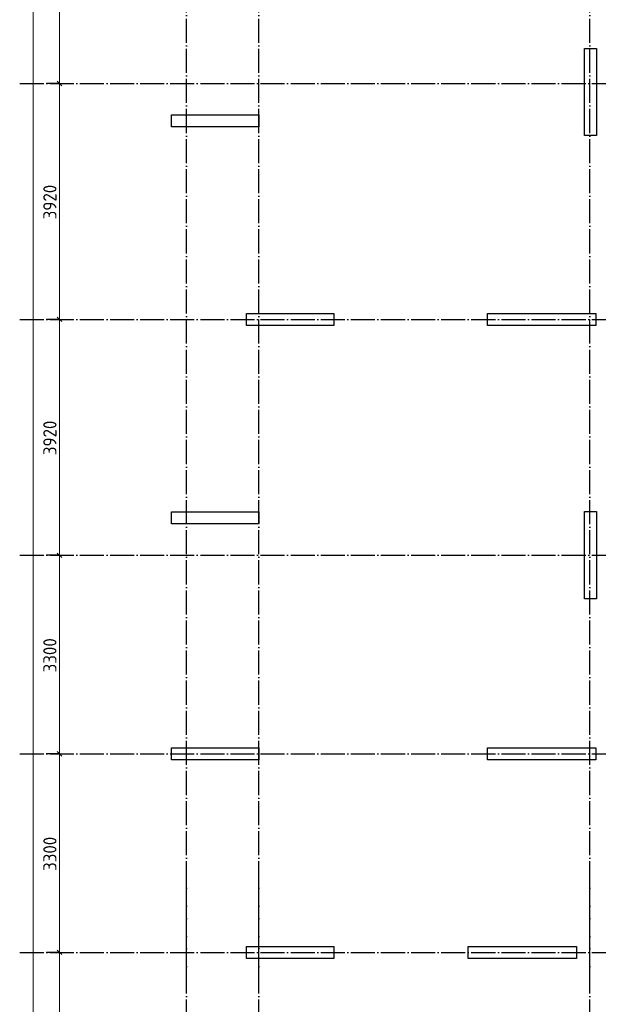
# Model space of a CAD drawing. Header units: millimetres. Extents: x -49773 to 2322955, y -3321 to 58485.
# Tile 206 of 256: x 885436 to 895046, y 33058 to 49422. Entities that reach past the tile are written whole.
import ezdxf

# ---------------------------------------------------------------- set-up
doc = ezdxf.new("R2010")
doc.units = ezdxf.units.MM
doc.linetypes.add('______11', pattern=[500, 400, -50, 0, -50])
doc.linetypes.add('______5', pattern=[1100, 800, -100, 100, -100])
doc.layers.add('Осевая линия_ общее', color=7, linetype='______5', lineweight=13, true_color=0xa0a0a0)
doc.layers.add('Размерная линия_ общее', color=7, linetype='Continuous', lineweight=13)
doc.styles.add('ISOCPEUR', font='txt')

msp = doc.modelspace()

# ---------------------------------------------------------------- linework, layer by layer
at = {"color": 7, "linetype": 'Continuous', "lineweight": 25, "transparency": 33554687}
for p, q in [((894815.6, 47496.2), (894815.6, 48946.2)), ((894815.6, 48946.2), (895015.6, 48946.2)), ((895015.6, 48946.2), (895015.6, 47496.2)), ((887955.6, 47641.2), (887955.6, 47841.2)), ((887955.6, 47841.2), (889405.6, 47841.2)), ((889405.6, 47841.2), (889405.6, 47641.2)), ((889405.6, 47641.2), (887955.6, 47641.2)), ((895015.6, 47496.2), (894815.6, 47496.2)), ((889205.6, 44341.2), (889205.6, 44541.2)), ((889205.6, 44541.2), (890655.6, 44541.2)), ((890655.6, 44541.2), (890655.6, 44341.2)), ((893205.6, 44341.2), (893205.6, 44541.2)), ((893205.6, 44541.2), (895005.6, 44541.2)), ((895005.6, 44541.2), (895005.6, 44341.2)), ((890655.6, 44341.2), (889205.6, 44341.2)), ((895005.6, 44341.2), (893205.6, 44341.2)), ((887955.6, 41041.2), (887955.6, 41241.2)), ((887955.6, 41241.2), (889405.6, 41241.2)), ((889405.6, 41241.2), (889405.6, 41041.2)), ((894815.6, 39796.2), (894815.6, 41246.2)), ((894815.6, 41246.2), (895015.6, 41246.2)), ((895015.6, 41246.2), (895015.6, 39796.2)), ((889405.6, 41041.2), (887955.6, 41041.2)), ((895015.6, 39796.2), (894815.6, 39796.2)), ((887955.6, 37121.2), (887955.6, 37321.2)), ((887955.6, 37321.2), (889405.6, 37321.2)), ((889405.6, 37321.2), (889405.6, 37121.2)), ((893205.6, 37121.2), (893205.6, 37321.2)), ((893205.6, 37321.2), (895005.6, 37321.2)), ((895005.6, 37321.2), (895005.6, 37121.2)), ((889405.6, 37121.2), (887955.6, 37121.2)), ((895005.6, 37121.2), (893205.6, 37121.2)), ((889205.6, 33821.2), (889205.6, 34021.2)), ((889205.6, 33821.2), (889205.6, 34021.2)), ((889205.6, 34021.2), (890655.6, 34021.2)), ((889205.6, 34021.2), (890655.6, 34021.2)), ((890655.6, 34021.2), (890655.6, 33821.2)), ((890655.6, 34021.2), (890655.6, 33821.2)), ((892885.6, 33821.2), (892885.6, 34021.2)), ((892885.6, 33821.2), (892885.6, 34021.2)), ((892885.6, 34021.2), (894685.6, 34021.2)), ((892885.6, 34021.2), (894685.6, 34021.2)), ((894685.6, 34021.2), (894685.6, 33821.2)), ((894685.6, 34021.2), (894685.6, 33821.2)), ((890655.6, 33821.2), (889205.6, 33821.2)), ((890655.6, 33821.2), (889205.6, 33821.2)), ((894685.6, 33821.2), (892885.6, 33821.2)), ((894685.6, 33821.2), (892885.6, 33821.2))]:
    msp.add_line(p, q, dxfattribs=at)
at = {"layer": 'Осевая линия_ общее', "color": 253, "linetype": '______11', "lineweight": -3, "true_color": 0xa0a0a0, "transparency": 33554687}
for p, q in [((888205.6, 33536.2), (888205.6, 56311.2)), ((889405.6, 33536.2), (889405.6, 56311.2)), ((894905.6, 33536.2), (894905.6, 56311.2)), ((885435.6, 48361.2), (906775.6, 48361.2)), ((885435.6, 44441.2), (906775.6, 44441.2)), ((885435.6, 40521.2), (906775.6, 40521.2)), ((885435.6, 37221.2), (902675.6, 37221.2)), ((888205.6, 6231.2), (888205.6, 35129.1)), ((889405.6, 6231.2), (889405.6, 35129.1)), ((894905.6, 6231.2), (894905.6, 35129.1)), ((885435.6, 33921.2), (902675.6, 33921.2)), ((885435.6, 33921.2), (902675.6, 33921.2))]:
    msp.add_line(p, q, dxfattribs=at)
at = {"layer": 'Размерная линия_ общее', "color": 7, "linetype": 'Continuous', "lineweight": 13, "transparency": 33554687}
for p, q in [((885661.3, 33536.2), (885661.3, 55311.2)), ((886096.9, 48361.2), (886096.9, 51661.2)), ((886096.9, 44441.2), (886096.9, 48361.2)), ((886096.9, 40521.2), (886096.9, 44441.2)), ((886096.9, 37221.2), (886096.9, 40521.2)), ((886096.9, 33921.2), (886096.9, 37221.2)), ((886096.9, 33921.2), (886096.9, 35129.1)), ((886096.9, 30621.2), (886096.9, 33921.2)), ((886096.9, 33536.2), (886096.9, 33921.2))]:
    msp.add_line(p, q, dxfattribs=at)
at = {"layer": 'Размерная линия_ общее', "color": 253, "linetype": 'Continuous', "lineweight": -3, "true_color": 0xa0a0a0, "transparency": 33554687}
for p, q in [((886096.9, 48361.2), (885971.9, 48361.2)), ((886096.9, 48361.2), (886221.9, 48361.2)), ((886096.9, 44441.2), (885971.9, 44441.2)), ((886096.9, 44441.2), (886221.9, 44441.2)), ((886096.9, 40521.2), (885971.9, 40521.2)), ((886096.9, 40521.2), (886221.9, 40521.2)), ((886096.9, 37221.2), (885971.9, 37221.2)), ((886096.9, 37221.2), (886221.9, 37221.2)), ((886096.9, 33921.2), (885971.9, 33921.2)), ((886096.9, 33921.2), (885971.9, 33921.2)), ((886096.9, 33921.2), (886221.9, 33921.2)), ((886096.9, 33921.2), (886221.9, 33921.2))]:
    msp.add_line(p, q, dxfattribs=at)
at = {"layer": 'Размерная линия_ общее', "color": 7, "linetype": 'Continuous', "lineweight": 25, "transparency": 33554687}
for p, q in [((886134.4, 48323.7), (886059.4, 48398.7)), ((886134.4, 44403.7), (886059.4, 44478.7)), ((886134.4, 40483.7), (886059.4, 40558.7)), ((886134.4, 37183.7), (886059.4, 37258.7)), ((886134.4, 33883.7), (886059.4, 33958.7)), ((886134.4, 33883.7), (886059.4, 33958.7))]:
    msp.add_line(p, q, dxfattribs=at)
at = {"layer": 'Размерная линия_ общее', "color": 253, "linetype": 'Continuous', "lineweight": -3, "true_color": 0xa0a0a0, "transparency": 33554687}
for points in [[(886096.9, 48361.2), (886079.9, 48361.2), (886079.9, 48361.2), (886079.9, 48361.2), (886079.9, 48361.2), (885881.8, 48361.2)], [(886096.9, 44441.2), (886079.9, 44441.2), (886079.9, 44441.2), (886079.9, 44441.2), (886079.9, 44441.2), (886079.9, 44441.2), (886079.9, 44441.2), (885881.8, 44441.2)], [(886096.9, 40521.2), (886079.9, 40521.2), (886079.9, 40521.2), (886079.9, 40521.2), (886079.9, 40521.2), (886079.9, 40521.2), (886079.9, 40521.2), (886079.9, 40521.2), (886079.9, 40521.2), (885881.8, 40521.2)], [(886096.9, 37221.2), (886079.9, 37221.2), (886079.9, 37221.2), (886079.9, 37221.2), (886079.9, 37221.2), (886079.9, 37221.2), (886079.9, 37221.2), (886079.9, 37221.2), (886079.9, 37221.2), (886079.9, 37221.2), (886079.9, 37221.2), (885881.8, 37221.2)], [(886096.9, 33921.2), (886079.9, 33921.2), (886079.9, 33921.2), (886079.9, 33921.2), (886079.9, 33921.2), (886079.9, 33921.2), (886079.9, 33921.2), (886079.9, 33921.2), (886079.9, 33921.2), (886079.9, 33921.2), (886079.9, 33921.2), (886079.9, 33921.2), (886079.9, 33921.2), (885881.8, 33921.2)], [(886096.9, 33921.2), (886079.9, 33921.2), (886079.9, 33921.2), (886079.9, 33921.2), (886079.9, 33921.2), (886079.9, 33921.2), (886079.9, 33921.2), (886079.9, 33921.2), (886079.9, 33921.2), (886079.9, 33921.2), (886079.9, 33921.2), (886079.9, 33921.2), (886079.9, 33921.2), (885992.6, 33921.2), (885992.6, 33921.2), (885881.8, 33921.2)]]:
    msp.add_lwpolyline(points, dxfattribs=at)
at = {"layer": 'Размерная линия_ общее', "color": 7, "linetype": 'Continuous', "lineweight": 13, "transparency": 33554687}
msp.add_lwpolyline([(885661.3, 8821.2), (885661.3, 31564.8), (885661.3, 31564.8), (885661.3, 35129.1)], dxfattribs=at)

# ---------------------------------------------------------------- texts
at = {"layer": 'Размерная линия_ общее', "color": 7, "linetype": 'Continuous', "lineweight": 25, "transparency": 33554687, "char_height": 220, "attachment_point": 7, "rotation": 90, "style": 'ISOCPEUR'}
for s, insert, width in [('\\W0.93;3920', (886046.9, 46104.2), 718.094), ('\\W0.93;3920', (886046.9, 42184.2), 718.087), ('\\W0.93;3300', (886046.9, 38574.2), 718.101), ('\\W0.93;3300', (886046.9, 35274.2), 718.101)]:
    msp.add_mtext(s, dxfattribs=dict(at, insert=insert, width=width))

doc.saveas('drawing.dxf')
